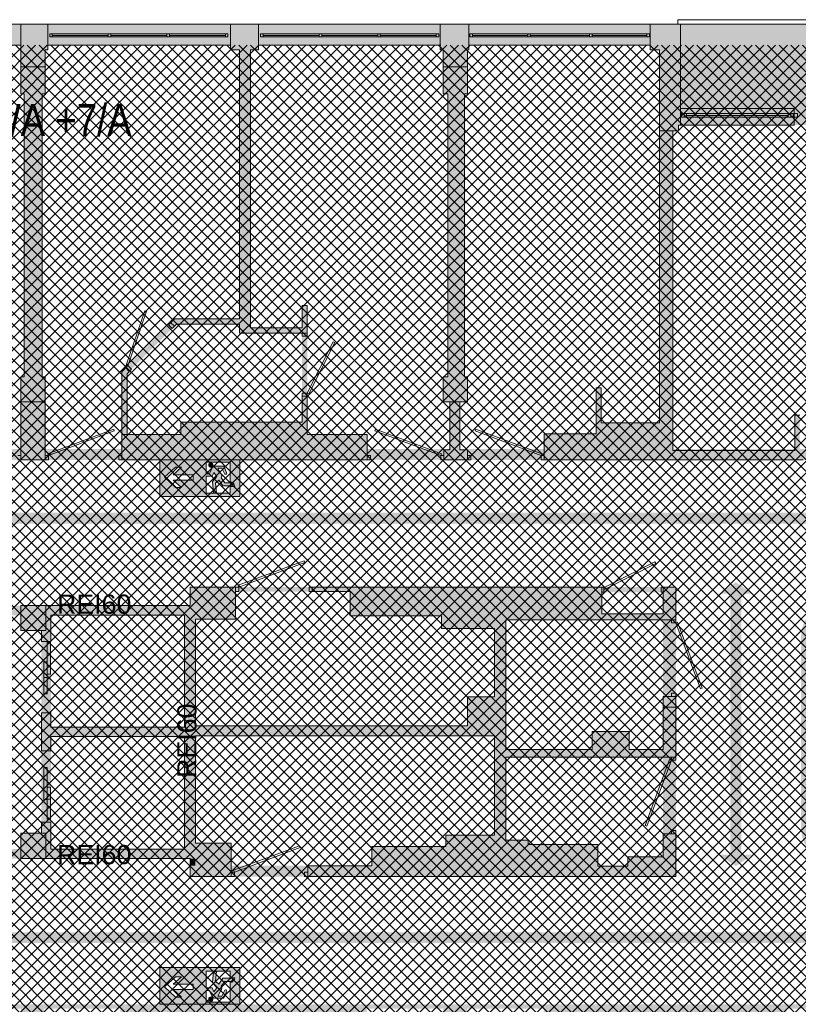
# Paper-space layout 'AP-09 STREFY POŻAROWE I EWAKUACJA - PIĘTRO 7' of a CAD drawing. Header units: millimetres. Extents: x 0 to 594, y 0 to 450.
# Tile 8 of 14: x 270 to 392, y 202 to 356. Entities that reach past the tile are written whole.
import ezdxf
from ezdxf.xclip import XClip

# ---------------------------------------------------------------- set-up
doc = ezdxf.new("R2010")
doc.units = ezdxf.units.MM
doc.header["$MEASUREMENT"] = 0
doc.header["$XCLIPFRAME"] = 0
for name, color, linetype, lineweight, true_color in [('A_ewakuacja_Nr_pióra__104', 7, 'Continuous', 5, 0x006532), ('A_podkład_Nr_pióra__254', 7, 'Continuous', 5, 0xfdfdfd), ('A_ppoż proj_Nr_pióra__104', 7, 'Continuous', 5, 0x006532), ('A_ppoż proj_Nr_pióra__211', 7, 'Continuous', 5, 0xfe65fe)]:
    doc.layers.add(name, color=color, linetype=linetype, lineweight=lineweight, true_color=true_color)
for name, color, linetype, lineweight in [('A_ewakuacja_Nr_pióra__4', 94, 'Continuous', 18), ('A_podkład_Nr_pióra__2', 8, 'Continuous', 13), ('A_ppoż proj_Nr_pióra__1', 7, 'Continuous', 20), ('A_ppoż proj_Nr_pióra__210', 6, 'Continuous', 5), ('A_ppoż proj_Nr_pióra__3', 30, 'Continuous', 13), ('A_ppoż proj_Nr_pióra__4', 94, 'Continuous', 18), ('A_ppoż proj_Nr_pióra__81', 2, 'Continuous', 5)]:
    doc.layers.add(name, color=color, linetype=linetype, lineweight=lineweight)
doc.layers.add('A_podrys', color=7, linetype='Continuous')
doc.styles.add('STYL_AUTOMATYCZNY_1', font='arial.ttf')
doc.styles.add('STYL_AUTOMATYCZNY_2', font='ARIALN.TTF')

# ---------------------------------------------------------------- blocks, each defined once
blk = doc.blocks.new('Rysunek_1_1', base_point=(-1569.58, -182.96))
at = {"layer": 'A_ewakuacja_Nr_pióra__104', "linetype": 'Continuous', "lineweight": 0, "true_color": 0x004c26}
h = blk.add_hatch(color=118, dxfattribs=at)
h.paths.add_polyline_path([(304.27, 281.13), (304.27, 286.87), (291.77, 286.87), (291.77, 281.13)])
h.paths.add_polyline_path([(299.02, 286.52), (302.74, 286.52), (302.74, 283.39), (303, 283.39, -0.24241), (303.47, 282.73), (302.74, 282.73), (302.74, 281.68), (299.02, 281.68), (299.02, 284.31), (299.92, 284.31), (300.22, 284.91), (300.68, 284.28), (300, 283.48), (300.13, 281.72), (300.62, 281.72), (300.48, 283.26), (301, 283.71), (301.6, 282.81), (303.25, 282.81, 0.304489), (302.9, 283.28), (301.91, 283.28), (301.36, 284.06, 0.230447), (301.4, 284.56), (301.3, 284.73), (300.81, 285.58), (301.47, 285.58), (301.86, 284.75, 1.14772), (302.19, 284.9), (301.75, 285.9), (300.32, 285.9, 0.414214), (299.91, 285.49), (299.47, 284.69), (299.02, 284.69)], flags=0)
h.paths.add_polyline_path([(296.97, 284.54), (296.97, 283.73), (293.85, 283.73), (295.13, 282.55), (294.22, 282.55), (292.47, 284.15), (294.22, 285.74), (295.15, 285.74), (293.85, 284.54)], flags=0)
for points in [[(300.03, 286.21, 1), (299.44, 285.92, 1)], [(300.03, 202.34, 1), (299.44, 202.63, 1)]]:
    blk.add_hatch(color=118, dxfattribs=at).paths.add_polyline_path(points)
h = blk.add_hatch(color=118, dxfattribs=at)
h.paths.add_polyline_path([(304.27, 207.42), (291.77, 207.42), (291.77, 201.68), (304.27, 201.68)])
h.paths.add_polyline_path([(299.02, 202.03), (299.02, 203.86), (299.47, 203.86), (299.91, 203.06, 0.414214), (300.32, 202.65), (301.75, 202.65), (302.19, 203.65, 1.14772), (301.86, 203.8), (301.47, 202.97), (300.81, 202.97), (301.3, 203.82), (301.4, 203.99, 0.230447), (301.36, 204.49), (301.91, 205.27), (302.9, 205.27, 0.304489), (303.25, 205.74), (301.6, 205.74), (301, 204.83), (300.48, 205.29), (300.62, 206.83), (300.13, 206.83), (300, 205.07), (300.68, 204.27), (300.22, 203.64), (299.92, 204.24), (299.02, 204.24), (299.02, 206.87), (302.74, 206.87), (302.74, 205.82), (303.47, 205.82, -0.24241), (303, 205.16), (302.74, 205.16), (302.74, 202.03)], flags=0)
h.paths.add_polyline_path([(296.97, 204.01), (293.85, 204.01), (295.15, 202.81), (294.22, 202.81), (292.47, 204.4), (294.22, 206), (295.13, 206), (293.85, 204.82), (296.97, 204.82)], flags=0)
at = {"layer": 'A_podkład_Nr_pióra__254', "linetype": 'Continuous', "lineweight": 5, "true_color": 0xfdfdfd}
h = blk.add_hatch(color=7, dxfattribs=at)
h.paths.add_polyline_path([(70.72, 133.27), (538.72, 133.27), (538.72, 227.67), (538.02, 227.67), (538.02, 260.47), (538.72, 260.47), (538.72, 355.07), (203.72, 355.07), (203.72, 351.07), (204.02, 351.07), (204.02, 293.67), (204.02, 286.87), (249.02, 286.87), (296.52, 286.87), (369.49, 286.87), (372.52, 286.87), (533.82, 286.87), (533.82, 266.77), (533.82, 263.97), (508.72, 263.97), (508.72, 266.77), (457.72, 266.77), (457.72, 266.87), (418.72, 266.87), (418.72, 264.22), (402.12, 264.22), (402.12, 264.32), (397.12, 264.32, 0.414214), (392.12, 259.32), (392.12, 229.12, 0.414214), (397.12, 224.12), (418.72, 224.12), (418.72, 221.57), (456.32, 221.57), (458.42, 221.57), (509.02, 221.57), (509.02, 224.47), (533.82, 224.47), (533.82, 201.67), (509.78, 201.67), (509.02, 201.67), (458.42, 201.67), (456.32, 201.67), (418.72, 201.67), (406.32, 201.67), (149.02, 201.67), (149.02, 201.47), (101.32, 201.47), (76.12, 201.47), (76.12, 224.27), (101.32, 224.27), (101.32, 221.57), (121.32, 221.57), (121.32, 224.27), (137.77, 224.27), (137.77, 223.97), (141.67, 223.97), (141.67, 229.07), (164.82, 229.07), (164.82, 221.67), (173.12, 221.67), (173.12, 231.82), (172.32, 231.82), (172.32, 230.07), (165.57, 230.07), (165.57, 240.47), (172.32, 240.47), (172.32, 238.72), (173.12, 238.72), (172.32, 242.42), (172.32, 241.47), (165.57, 241.47), (165.57, 258.47), (172.32, 258.47), (172.32, 256.42), (173.12, 256.42), (173.12, 266.57), (168.62, 266.57), (166.22, 266.57), (166.22, 259.67), (141.72, 259.67), (141.72, 263.97), (137.71, 263.97), (137.71, 263.77), (123.62, 263.77), (76.12, 263.77), (76.12, 293.67), (123.62, 293.67), (141.72, 293.67), (166.22, 293.67), (168.62, 293.67), (168.62, 286.97), (173.12, 286.97), (173.12, 293.67), (183.12, 293.67), (183.12, 299.47), (173.82, 299.47), (173.82, 351.07), (175.22, 351.07), (175.22, 355.07), (70.72, 355.07), (70.72, 260.47), (71.92, 260.47), (71.92, 257.47), (71.92, 230.27), (71.92, 228.02), (70.72, 228.02)])
h.paths.add_polyline_path([(94.22, 295.27), (76.12, 295.27), (76.12, 321.24), (76.12, 351.77), (104.72, 351.77), (104.72, 351.07), (106.12, 351.07), (106.12, 321.24), (102.43, 321.24), (94.22, 312.94)], flags=0)
h.paths.add_polyline_path([(76.12, 199.87), (89.57, 199.87), (89.57, 195.57), (99.16, 195.57), (104.42, 195.57), (111.88, 195.57), (111.88, 200.77), (121.78, 200.77), (121.78, 196.37), (126.47, 196.37), (126.47, 191.37), (121.47, 191.37), (121.47, 184.67), (138.97, 184.67), (138.97, 144.17), (137.77, 144.17), (137.77, 136.57), (109.17, 136.57), (109.17, 137.27), (104.42, 137.27), (104.42, 136.57), (89.57, 136.57), (76.12, 136.57)], flags=0)
h.paths.add_polyline_path([(95.02, 302.27), (95.02, 312.63), (102.78, 320.44), (106.12, 320.44), (106.12, 318.83), (121.12, 318.83), (121.12, 302.27), (106.12, 302.27), (102.78, 302.27)], flags=0)
h.paths.add_polyline_path([(121.92, 319.63), (107.82, 319.63), (107.82, 351.07), (109.42, 351.07), (109.42, 351.77), (138.02, 351.77), (138.02, 302.17), (135.42, 302.17), (135.42, 295.27), (121.92, 295.27), (121.92, 302.17)], flags=0)
h.paths.add_polyline_path([(137.67, 191.37), (127.37, 191.37), (127.37, 199.07), (128.97, 199.07), (128.97, 199.77), (139.12, 199.77), (139.12, 200.77), (149.02, 200.77), (149.02, 195.37), (160.32, 195.37), (160.32, 183.47), (141.57, 183.47), (141.57, 192.27), (137.67, 192.27)], flags=0)
h.paths.add_polyline_path([(140.02, 302.17), (140.02, 321.77), (154.92, 321.77), (154.92, 302.17)], flags=0)
h.paths.add_polyline_path([(140.02, 344.17), (142.52, 344.17), (142.52, 351.77), (170.92, 351.77), (170.92, 351.07), (172.22, 351.07), (172.22, 322.57), (142.52, 322.57), (140.02, 322.57)], flags=0)
h.paths.add_polyline_path([(140.47, 178.47), (141.57, 178.47), (161.12, 178.47), (161.12, 181.87), (171.82, 181.87), (171.82, 137.27), (170.52, 137.27), (170.52, 136.57), (141.97, 136.57), (141.97, 137.27), (141.57, 137.27), (141.57, 144.17), (140.47, 144.17)], flags=0)
h.paths.add_polyline_path([(155.72, 299.47), (155.72, 321.87), (172.22, 321.87), (172.22, 299.47), (167.72, 299.47), (167.72, 294.37), (155.72, 294.37)], flags=0)
h.paths.add_polyline_path([(161.12, 200.07), (171.82, 200.07), (171.82, 183.47), (161.12, 183.47)], flags=0)
h.paths.add_polyline_path([(173.52, 137.27), (173.52, 195.77), (173.52, 200.97), (197.22, 200.97), (197.22, 195.77), (203.72, 195.77), (203.72, 137.27), (203.52, 137.27), (203.52, 136.57), (174.92, 136.57), (174.92, 137.27)], flags=0)
h.paths.add_polyline_path([(207.52, 144.17), (205.42, 144.17), (205.42, 188.47), (207.52, 188.47), (207.52, 195.57), (214.32, 195.57), (214.32, 197.47), (225.42, 197.47), (225.42, 200.87), (237.42, 200.87), (237.42, 197.47), (237.42, 195.87), (238.32, 195.87), (238.32, 137.27), (236.72, 137.27), (236.72, 136.57), (207.72, 136.57), (207.72, 137.27), (207.52, 137.27)], flags=0)
h.paths.add_polyline_path([(205.72, 344.17), (207.82, 344.17), (207.82, 351.07), (208.32, 351.07), (208.32, 351.77), (236.92, 351.77), (236.92, 351.07), (238.22, 351.07), (238.22, 308.93), (228.04, 308.93), (219.82, 300.67), (219.82, 287.57), (207.82, 287.57), (207.82, 299.87), (205.72, 299.87)], flags=0)
h.paths.add_polyline_path([(229.02, 290.87), (220.62, 290.87), (220.62, 300.33), (228.38, 308.13), (229.02, 308.13), (238.22, 308.13), (238.22, 306.63), (248.02, 306.63), (248.02, 292.77), (238.22, 292.77), (229.02, 292.77)], flags=0)
h.paths.add_polyline_path([(239.72, 310.93), (239.72, 344.17), (239.72, 351.07), (241.42, 351.07), (241.42, 351.77), (270.02, 351.77), (270.02, 351.07), (270.02, 344.17), (270.52, 344.17), (270.52, 310.93), (270.52, 299.87), (270.02, 299.87), (270.02, 287.57), (258.02, 287.57), (258.02, 295.87), (257.32, 295.87), (257.32, 290.87), (248.82, 290.87), (248.82, 295.87), (248.82, 310.93), (248.02, 310.93), (248.02, 307.43), (239.72, 307.43)], flags=0)
h.paths.add_polyline_path([(240.12, 178.77), (240.12, 195.37), (248.22, 195.37), (248.22, 197.47), (257.22, 197.47), (257.22, 195.37), (257.22, 178.77)], flags=0)
h.paths.add_polyline_path([(241.42, 137.27), (240.12, 137.27), (240.12, 177.97), (270.02, 177.97), (270.72, 177.97), (270.72, 144.17), (270.02, 144.17), (270.02, 137.27), (270.02, 136.57), (241.42, 136.57)], flags=0)
h.paths.add_polyline_path([(270.02, 178.67), (258.02, 178.67), (258.02, 200.97), (270.02, 200.97), (270.02, 188.47), (270.72, 188.47), (270.72, 178.67)], flags=0)
h.paths.add_polyline_path([(273, 144.17), (273.02, 145.23), (273.02, 188.47), (273.62, 188.47), (273.62, 197.57), (273.62, 200.97), (285.57, 200.97), (285.57, 197.57), (295.12, 197.57), (295.12, 188.47), (295.12, 177.61), (295.92, 177.61), (295.92, 181.11), (304.12, 181.11), (304.12, 177.61), (304.12, 144.17), (304.12, 137.27), (302.72, 137.27), (302.72, 136.57), (273.92, 136.57), (273.92, 137.27), (273.62, 137.27), (273.62, 144.17)], flags=0)
h.paths.add_polyline_path([(273.82, 299.87), (273.32, 299.87), (273.32, 308.93), (273.32, 310.15), (273.32, 344.17), (273.82, 344.17), (273.82, 351.07), (274.22, 351.07), (274.22, 351.77), (302.82, 351.77), (302.82, 351.07), (304.22, 351.07), (304.22, 344.17), (304.22, 308.93), (294.04, 308.93), (285.82, 300.67), (285.82, 287.57), (273.82, 287.57)], flags=0)
h.paths.add_polyline_path([(286.62, 290.87), (286.62, 300.33), (294.38, 308.13), (304.22, 308.13), (304.22, 306.73), (314.02, 306.73), (314.02, 292.77), (295.02, 292.77), (295.02, 290.87)], flags=0)
h.paths.add_polyline_path([(295.92, 181.81), (295.92, 195.57), (305.82, 195.57), (314.92, 195.57), (314.92, 197.57), (323.32, 197.57), (323.32, 187.1), (315.56, 179.31), (305.82, 179.31), (305.82, 181.81)], flags=0)
h.paths.add_polyline_path([(305.82, 178.51), (307.12, 178.51), (315.9, 178.51), (324.12, 186.77), (324.12, 188.47), (324.12, 200.97), (336.12, 200.97), (336.12, 188.47), (336.82, 188.47), (336.82, 186.77), (336.82, 144.17), (336.12, 144.17), (336.12, 137.27), (335.72, 137.27), (335.72, 136.57), (307.12, 136.57), (307.12, 137.27), (305.82, 137.27)], flags=0)
h.paths.add_polyline_path([(314.02, 307.53), (305.92, 307.53), (305.92, 351.07), (307.22, 351.07), (307.22, 351.77), (335.62, 351.77), (335.62, 351.07), (336.12, 351.07), (336.12, 344.17), (336.82, 344.17), (336.82, 311.03), (336.82, 299.87), (336.12, 299.87), (336.12, 295.97), (337.12, 295.97), (337.12, 288.47), (336.22, 288.47), (336.22, 287.57), (324.22, 287.57), (324.22, 288.47), (324.22, 290.87), (314.82, 290.87), (314.82, 299.87), (314.82, 311.03), (314.02, 311.03)], flags=0)
h.paths.add_polyline_path([(338.72, 288.47), (338.72, 290.97), (338.72, 295.97), (339.92, 295.97), (339.92, 299.87), (339.42, 299.87), (339.42, 344.17), (339.92, 344.17), (339.92, 351.07), (340.12, 351.07), (340.12, 351.77), (358.49, 351.77), (360.82, 351.77), (368.52, 351.77), (368.52, 351.07), (369.95, 351.07), (369.95, 292.67), (360.82, 292.67), (360.82, 298.17), (360.02, 298.17), (360.02, 295.97), (360.02, 290.97), (351.92, 290.97), (351.92, 288.47), (351.92, 287.57), (339.92, 287.57), (339.92, 288.47)], flags=0)
h.paths.add_polyline_path([(339.42, 144.17), (339.42, 188.47), (339.82, 188.47), (339.82, 200.97), (351.82, 200.97), (351.82, 187.07), (352.66, 186.23), (352.68, 186.24), (353.23, 186.79), (352.62, 187.4), (352.62, 197.57), (361.02, 197.57), (361.02, 195.47), (381.52, 195.47), (381.52, 191.31), (382.32, 191.31), (382.32, 195.47), (389.82, 195.47), (389.82, 200.97), (401.82, 200.97), (401.82, 199.97), (401.92, 199.97), (401.92, 192.37), (401.92, 188.47), (402.82, 188.47), (402.82, 144.17), (401.82, 144.17), (401.82, 137.27), (401.32, 137.27), (401.32, 136.57), (372.92, 136.57), (372.92, 137.27), (371.62, 137.27), (371.62, 181.11), (381.62, 181.11), (381.62, 177.61), (382.32, 177.61), (382.32, 182.31), (381.52, 182.31), (381.52, 181.81), (369.92, 181.81), (369.92, 179.71), (360.28, 179.71), (359.57, 180.41), (359.01, 179.84), (359.94, 178.91), (369.92, 178.91), (369.92, 144.17), (369.92, 137.27), (368.42, 137.27), (368.42, 136.57), (339.82, 136.57), (339.82, 137.27), (339.82, 144.17)], flags=0)
h.paths.add_polyline_path([(391.12, 288.37), (372.02, 288.37), (372.02, 338.37), (372.95, 338.37), (372.95, 339.27), (401.92, 339.27), (401.92, 333.17), (401.92, 287.47), (391.92, 287.47), (391.92, 293.87), (391.12, 293.87)], flags=0)
h.paths.add_polyline_path([(398.12, 260.12), (402.12, 260.12), (402.12, 260.22), (406.12, 260.22), (406.12, 261.22), (419.52, 261.22), (419.52, 265.17), (430.32, 265.17), (430.32, 223.17), (419.52, 223.17), (419.52, 227.12), (406.12, 227.12), (406.12, 228.12), (398.12, 228.12), (398.12, 250.27), (398.12, 252.26)], flags=0)
h.paths.add_polyline_path([(403.62, 299.87), (403.62, 339.27), (405.82, 339.27), (405.82, 351.07), (406.32, 351.07), (406.32, 351.77), (434.92, 351.77), (434.92, 351.07), (438.92, 351.07), (438.92, 351.77), (467.52, 351.77), (467.52, 351.07), (467.92, 351.07), (467.92, 344.17), (469.92, 344.17), (469.92, 299.87), (467.92, 299.87), (467.92, 295.97), (468.72, 295.97), (468.72, 288.57), (457.02, 288.57), (457.02, 290.97), (446.82, 290.97), (446.82, 292.77), (426.72, 292.77), (426.72, 287.57), (405.72, 287.57), (405.72, 299.87)], flags=0)
h.paths.add_polyline_path([(404.42, 144.17), (404.42, 177.61), (404.42, 188.47), (405.82, 188.47), (405.82, 200.97), (417.82, 200.97), (417.82, 197.57), (426.42, 197.57), (426.42, 188.47), (426.42, 183.09), (426.42, 177.61), (427.22, 177.61), (427.22, 181.11), (435.92, 181.11), (435.92, 144.17), (435.92, 137.27), (434.42, 137.27), (434.42, 136.57), (405.82, 136.57), (405.82, 137.27), (405.82, 144.17)], flags=0)
h.paths.add_polyline_path([(427.22, 195.57), (446.72, 195.57), (446.72, 197.57), (455.12, 197.57), (455.12, 187.1), (447.36, 179.31), (437.62, 179.31), (437.62, 181.81), (427.22, 181.81)], flags=0)
h.paths.add_polyline_path([(431.02, 261.57), (432.85, 261.57), (436.32, 261.57), (437.42, 261.57), (437.42, 259.37), (448.22, 259.37), (448.22, 229.07), (436.32, 229.07), (436.32, 223.17), (431.02, 223.17)], flags=0)
h.paths.add_polyline_path([(437.62, 178.51), (447.7, 178.51), (455.82, 186.67), (455.82, 188.47), (455.82, 199.97), (455.82, 200.97), (467.82, 200.97), (467.82, 199.97), (467.92, 199.97), (467.92, 188.47), (468.92, 188.47), (468.92, 186.67), (468.92, 178.51), (468.92, 176.58), (468.92, 144.17), (467.92, 144.17), (467.92, 137.27), (467.62, 137.27), (467.62, 136.57), (439.02, 136.57), (439.02, 137.27), (437.62, 137.27), (437.62, 144.17)], flags=0)
h.paths.add_polyline_path([(450.02, 247.47), (450.02, 264.97), (453.72, 264.97), (457.72, 264.97), (457.72, 266.07), (467.72, 266.07), (467.72, 244.97), (457.72, 244.97), (453.72, 244.97), (453.72, 247.47)], flags=0)
h.paths.add_polyline_path([(457.92, 223.67), (450.02, 223.67), (450.02, 243.27), (457.92, 243.27), (467.72, 243.27), (467.72, 223.47), (467.92, 223.47), (467.92, 222.27), (467.72, 222.27), (457.92, 222.27)], flags=0)
h.paths.add_polyline_path([(470.42, 290.97), (470.42, 295.97), (471.52, 295.97), (471.52, 351.07), (471.62, 351.07), (471.62, 351.77), (500.22, 351.77), (500.22, 351.07), (501.72, 351.07), (501.72, 292.77), (492.29, 292.77), (492.29, 290.97), (482.42, 290.97), (482.42, 287.57), (470.42, 287.57)], flags=0)
h.paths.add_polyline_path([(471.52, 144.17), (470.52, 144.17), (470.52, 188.47), (471.52, 188.47), (471.52, 195.67), (471.52, 197.57), (471.52, 199.97), (471.72, 199.97), (471.72, 200.97), (483.72, 200.97), (483.72, 199.97), (483.72, 197.57), (492.92, 197.57), (492.92, 195.67), (501.72, 195.67), (501.72, 188.47), (501.72, 144.17), (501.72, 137.27), (500.42, 137.27), (500.42, 136.57), (472.12, 136.57), (472.12, 137.27), (471.52, 137.27)], flags=0)
h.paths.add_polyline_path([(503.32, 195.67), (513.12, 195.67), (513.12, 197.67), (511.02, 197.67), (511.02, 200.97), (521.02, 200.97), (521.02, 197.67), (521.02, 179.71), (513.12, 179.71), (503.32, 179.71)], flags=0)
h.paths.add_polyline_path([(503.32, 165.77), (503.32, 178.27), (507.82, 178.27), (521.72, 178.27), (521.72, 200.97), (533.72, 200.97), (533.72, 178.27), (533.72, 136.57), (507.82, 136.57), (505.02, 136.57), (505.02, 137.27), (503.32, 137.27), (503.32, 160.47), (505.02, 160.47), (507.82, 160.47), (507.82, 165.77)], flags=0)
h.paths.add_polyline_path([(503.42, 328.37), (520.21, 328.37), (520.21, 329.57), (507.42, 329.57), (507.42, 333.77), (505.12, 333.77), (503.42, 333.77), (503.42, 351.07), (505.12, 351.07), (505.12, 351.77), (507.42, 351.77), (533.32, 351.77), (533.32, 329.57), (533.32, 328.37), (533.34, 328.37), (533.34, 310.07), (533.32, 310.07), (533.32, 288.57), (533.02, 288.57), (533.02, 287.57), (521.02, 287.57), (521.02, 288.57), (512.92, 288.57), (512.92, 293.37), (503.42, 293.37), (503.42, 305.67), (512.92, 305.67), (522.02, 305.67), (522.02, 310.07), (503.42, 310.07)], flags=0)
h = blk.add_hatch(color=7, dxfattribs=at)
h.paths.add_polyline_path([(270.02, 260.17), (273.22, 260.17), (273.22, 228.47), (270.02, 228.47), (270.02, 224.47), (296.52, 224.47), (296.52, 221.67), (372.52, 221.67), (372.52, 264.22), (372.52, 266.97), (296.52, 266.97), (296.52, 264.07), (270.02, 264.07)])
h.paths.add_polyline_path([(274.72, 243.57), (295.62, 243.57), (295.62, 225.97), (274.72, 225.97)], flags=0)
h.paths.add_polyline_path([(274.72, 262.57), (295.62, 262.57), (295.62, 245.07), (274.72, 245.07)], flags=0)
h.paths.add_polyline_path([(297.32, 245.27), (297.32, 261.97), (303.62, 261.97), (303.62, 266.27), (321.52, 266.27), (321.52, 262.47), (335.82, 262.47), (335.82, 260.47), (339.92, 260.47), (344.12, 260.47), (344.12, 249.77), (339.92, 249.77), (339.92, 245.27), (335.82, 245.27), (305.35, 245.27)], flags=0)
h.paths.add_polyline_path([(297.32, 228.17), (297.32, 229.87), (297.32, 243.67), (344.12, 243.67), (344.12, 228.17), (336.52, 228.17), (336.52, 226.37), (324.92, 226.37), (324.92, 223.37), (302.92, 223.37), (302.92, 226.87), (297.32, 226.87)], flags=0)
h.paths.add_polyline_path([(345.92, 261.87), (359.42, 261.87), (370.52, 261.87), (370.52, 249.87), (370.52, 241.57), (365.17, 241.57), (365.17, 244.37), (359.42, 244.37), (359.42, 241.57), (345.92, 241.57)], flags=0)
h.paths.add_polyline_path([(345.92, 240.37), (371.82, 240.37), (371.82, 228.37), (370.52, 228.37), (370.52, 227.37), (370.52, 226.67), (370.52, 224.77), (365.02, 224.77), (365.02, 223.27), (360.32, 223.27), (360.32, 224.77), (360.32, 226.67), (349.42, 226.67), (349.42, 227.37), (345.92, 227.37), (345.92, 228.37)], flags=0)
h.paths.add_polyline_path([(370.52, 262.77), (360.92, 262.77), (360.92, 266.17), (370.52, 266.17)], flags=0)
at = {"layer": 'A_ppoż proj_Nr_pióra__104', "linetype": 'Continuous', "lineweight": 5, "true_color": 0x006532}
for points in [[(222.09, 275.15), (222.09, 276.92), (452, 276.92), (452, 275.15), (453.81, 277.77), (452, 280.39), (452, 278.62), (222.09, 278.62), (222.09, 280.39), (220.29, 277.77)], [(379.28, 265.94), (381.05, 265.94), (381.05, 225.09), (379.28, 225.09), (381.9, 223.28), (384.52, 225.09), (382.75, 225.09), (382.75, 265.94), (384.52, 265.94), (381.9, 267.74)], [(222.09, 209.49), (222.09, 211.26), (452, 211.26), (452, 209.49), (453.81, 212.11), (452, 214.73), (452, 212.96), (222.09, 212.96), (222.09, 214.73), (220.29, 212.11)]]:
    blk.add_hatch(color=128, dxfattribs=at).paths.add_polyline_path(points)
at = {"layer": 'A_ppoż proj_Nr_pióra__211', "linetype": 'Continuous', "lineweight": 5, "true_color": 0xfe65fe}
h = blk.add_hatch(dxfattribs=at)
h.set_pattern_fill('bloczki_betonowe_0001', color=211, style=0, pattern_type=2)
h.set_pattern_definition([(45, (-1569.5778, -182.9554), (-0.9192388, 0.9192388), []), (135, (-1569.5778, -182.9554), (0.9192388, 0.9192388), [])])
h.paths.add_polyline_path([(216.52, 201.67), (205.42, 201.67), (205.42, 136.57), (533.52, 136.57), (533.52, 351.77), (205.72, 351.77), (205.72, 266.87), (214.72, 266.87), (246.22, 266.87), (246.22, 221.87), (216.52, 221.87)])
at = {"layer": 'A_ppoż proj_Nr_pióra__3', "linetype": 'Continuous', "lineweight": 0, "true_color": 0x3f2000}
blk.add_hatch(color=38, dxfattribs=at).paths.add_polyline_path([(205.72, 355.07), (205.72, 351.77), (272.27, 351.77), (272.27, 355.07)])
at = {"layer": 'A_ppoż proj_Nr_pióra__4', "linetype": 'Continuous', "lineweight": 0, "true_color": 0x002000}
for points in [[(297.32, 264.07), (246.22, 264.07), (246.22, 262.57), (297.32, 262.57)], [(295.62, 262.57), (295.62, 225.97), (297.32, 225.97), (297.32, 262.57)], [(297.32, 225.97), (246.22, 225.97), (246.22, 224.47), (297.32, 224.47)]]:
    blk.add_hatch(color=98, dxfattribs=at).paths.add_polyline_path(points)
at = {"layer": 'A_ppoż proj_Nr_pióra__81', "linetype": 'Continuous', "lineweight": 0, "true_color": 0x3f3f00}
for points in [[(205.72, 288.57), (205.72, 286.87), (468.52, 286.87), (468.52, 288.57)], [(372.52, 266.97), (296.52, 266.97), (296.52, 266.27), (372.52, 266.27)], [(296.52, 266.27), (296.52, 264.07), (297.32, 264.07), (297.32, 266.27)], [(372.52, 266.27), (370.52, 266.27), (370.52, 221.67), (372.52, 221.67)], [(296.52, 224.47), (296.52, 223.37), (297.32, 223.37), (297.32, 224.47)], [(296.52, 223.37), (296.52, 221.67), (370.52, 221.67), (370.52, 223.37)]]:
    blk.add_hatch(color=48, dxfattribs=at).paths.add_polyline_path(points)
at = {"layer": 'A_ewakuacja_Nr_pióra__4', "color": 94, "linetype": 'Continuous', "lineweight": 18, "flags": 128}
for points in [[(291.77, 286.87), (304.27, 286.87), (304.27, 281.13), (291.77, 281.13)], [(296.97, 283.73), (296.97, 284.54), (293.85, 284.54), (295.15, 285.74), (294.22, 285.74), (292.47, 284.15), (294.22, 282.55), (295.13, 282.55), (293.85, 283.73)], [(291.77, 201.68), (304.27, 201.68), (304.27, 207.42), (291.77, 207.42)], [(296.97, 204.82), (296.97, 204.01), (293.85, 204.01), (295.15, 202.81), (294.22, 202.81), (292.47, 204.4), (294.22, 206), (295.13, 206), (293.85, 204.82)]]:
    blk.add_lwpolyline(points, close=True, dxfattribs=at)
for points in [[(299.02, 281.68), (299.02, 284.31), (299.92, 284.31), (300.22, 284.91), (300.68, 284.28), (300, 283.48), (300.13, 281.72), (300.62, 281.72), (300.48, 283.26), (301, 283.71), (301.6, 282.81), (303.25, 282.81, 0.304489), (302.9, 283.28), (301.91, 283.28), (301.36, 284.06, 0.230447), (301.4, 284.56), (301.3, 284.73), (300.81, 285.58), (301.47, 285.58), (301.86, 284.75, 1.14772), (302.19, 284.9), (301.75, 285.9), (300.32, 285.9, 0.414214), (299.91, 285.49), (299.47, 284.69), (299.02, 284.69), (299.02, 286.52), (302.74, 286.52), (302.74, 283.39), (303, 283.39, -0.24241), (303.47, 282.73), (302.74, 282.73), (302.74, 281.68)], [(299.02, 206.87), (299.02, 204.24), (299.92, 204.24), (300.22, 203.64), (300.68, 204.27), (300, 205.07), (300.13, 206.83), (300.62, 206.83), (300.48, 205.29), (301, 204.83), (301.6, 205.74), (303.25, 205.74, -0.304489), (302.9, 205.27), (301.91, 205.27), (301.36, 204.49, -0.230447), (301.4, 203.99), (301.3, 203.82), (300.81, 202.97), (301.47, 202.97), (301.86, 203.8, -1.14772), (302.19, 203.65), (301.75, 202.65), (300.32, 202.65, -0.414214), (299.91, 203.06), (299.47, 203.86), (299.02, 203.86), (299.02, 202.03), (302.74, 202.03), (302.74, 205.16), (303, 205.16, 0.24241), (303.47, 205.82), (302.74, 205.82), (302.74, 206.87)]]:
    blk.add_lwpolyline(points, format="xyb", close=True, dxfattribs=at)
at = {"layer": 'A_ewakuacja_Nr_pióra__4', "color": 94, "linetype": 'Continuous', "lineweight": 18}
for centre in [(299.74, 286.06), (299.74, 202.49)]:
    blk.add_circle(centre, 0.328, dxfattribs=at)
at = {"layer": 'A_podkład_Nr_pióra__2', "color": 8, "linetype": 'Continuous', "lineweight": 13}
for p, q in [((538.72, 355.07), (203.72, 355.07)), ((270.02, 355.07), (270.02, 344.17)), ((274.22, 351.07), (274.22, 355.07)), ((302.82, 355.07), (302.82, 351.07)), ((307.22, 351.07), (307.22, 355.07)), ((335.62, 355.07), (335.62, 351.07)), ((340.12, 351.07), (340.12, 355.07)), ((368.52, 355.07), (368.52, 351.07)), ((372.82, 355.77), (372.82, 355.07)), ((402.72, 355.77), (372.82, 355.77)), ((373.25, 339.27), (373.25, 355.07)), ((302.42, 353.57), (274.52, 353.57)), ((274.52, 353.57), (274.52, 353.07)), ((274.52, 353.07), (302.42, 353.07)), ((274.92, 353.57), (274.92, 353.07)), ((274.92, 353.32), (283.69, 353.32)), ((283.69, 353.57), (283.69, 353.07)), ((284.09, 353.57), (284.09, 353.07)), ((284.09, 353.32), (292.85, 353.32)), ((292.85, 353.57), (292.85, 353.07)), ((293.25, 353.57), (293.25, 353.07)), ((293.25, 353.32), (302.02, 353.32)), ((302.02, 353.57), (302.02, 353.07)), ((302.42, 353.07), (302.42, 353.57)), ((335.42, 353.57), (307.52, 353.57)), ((307.52, 353.57), (307.52, 353.07)), ((307.52, 353.07), (335.42, 353.07)), ((307.92, 353.57), (307.92, 353.07)), ((307.92, 353.32), (316.69, 353.32)), ((316.69, 353.57), (316.69, 353.07)), ((317.09, 353.57), (317.09, 353.07)), ((317.09, 353.32), (325.85, 353.32)), ((325.85, 353.57), (325.85, 353.07)), ((326.25, 353.57), (326.25, 353.07)), ((326.25, 353.32), (335.02, 353.32)), ((335.02, 353.57), (335.02, 353.07)), ((335.42, 353.07), (335.42, 353.57)), ((368.38, 353.57), (340.28, 353.57)), ((340.28, 353.57), (340.28, 353.07)), ((340.28, 353.07), (368.38, 353.07)), ((340.68, 353.57), (340.68, 353.07)), ((340.68, 353.32), (349.34, 353.32)), ((349.34, 353.57), (349.34, 353.07)), ((349.74, 353.57), (349.74, 353.07)), ((349.74, 353.32), (359, 353.32)), ((359, 353.57), (359, 353.07)), ((359.4, 353.57), (359.4, 353.07)), ((359.4, 353.32), (367.98, 353.32)), ((367.98, 353.57), (367.98, 353.07)), ((368.38, 353.07), (368.38, 353.57)), ((241.42, 351.77), (270.02, 351.77)), ((274.22, 351.77), (302.82, 351.77)), ((307.22, 351.77), (335.72, 351.77)), ((340.12, 351.77), (368.52, 351.77)), ((273.82, 344.17), (273.82, 351.07)), ((273.82, 351.07), (274.22, 351.07)), ((302.82, 351.07), (304.22, 351.07)), ((304.22, 351.07), (304.22, 308.93)), ((305.92, 351.07), (307.22, 351.07)), ((305.92, 307.53), (305.92, 351.07)), ((335.62, 351.07), (336.12, 351.07)), ((336.12, 351.07), (336.12, 344.17)), ((339.92, 351.07), (340.12, 351.07)), ((339.92, 344.17), (339.92, 351.07)), ((368.52, 351.07), (369.95, 351.07)), ((369.95, 351.07), (369.95, 292.67)), ((270.02, 348.39), (273.92, 348.39)), ((336.12, 348.39), (339.92, 348.39)), ((270.02, 344.17), (270.52, 344.17)), ((270.52, 344.17), (270.52, 299.87)), ((273.32, 344.17), (273.82, 344.17)), ((273.32, 299.87), (273.32, 344.17)), ((336.12, 344.17), (336.82, 344.17)), ((336.82, 344.17), (336.82, 299.87)), ((339.42, 299.87), (339.42, 344.17)), ((339.42, 344.17), (339.92, 344.17)), ((373.25, 341.87), (391.05, 341.87)), ((390.9, 341.07), (373.4, 341.07)), ((373.4, 341.07), (373.4, 340.52)), ((373.8, 341.07), (373.8, 340.52)), ((374.2, 340.52), (374.2, 341.07)), ((374.2, 340.79), (390.1, 340.79)), ((390.1, 340.52), (390.1, 341.07)), ((390.5, 341.07), (390.5, 340.52)), ((390.9, 340.52), (390.9, 341.07)), ((391.05, 339.27), (391.05, 341.87)), ((391.05, 341.07), (391.55, 341.07)), ((391.55, 341.07), (391.55, 340.52)), ((372.95, 338.37), (372.95, 339.27)), ((372.95, 339.27), (391.05, 339.27)), ((373.4, 340.52), (391.55, 340.52)), ((369.95, 338.37), (372.95, 338.37)), ((372.02, 288.37), (372.02, 338.37)), ((286.48, 301.72), (289.39, 310.23)), ((289.67, 310.14), (286.77, 301.62)), ((289.39, 310.23), (289.67, 310.14)), ((314.02, 307.53), (314.02, 311.03)), ((314.02, 311.03), (314.82, 311.03)), ((314.82, 311.03), (314.82, 306.23)), ((293.12, 307.99), (294.04, 308.93)), ((293.47, 308.35), (294.03, 307.78)), ((294.04, 308.93), (304.22, 308.93)), ((293.12, 307.99), (293.67, 307.43)), ((293.67, 307.43), (294.38, 308.13)), ((304.22, 308.13), (294.38, 308.13)), ((304.22, 306.73), (304.22, 308.13)), ((304.22, 306.73), (314.82, 306.73)), ((305.92, 307.53), (314.02, 307.53)), ((314.02, 306.23), (314.02, 306.73)), ((314.82, 306.23), (314.02, 306.23)), ((318.88, 305.37), (314.82, 297.33)), ((315.09, 297.2), (319.15, 305.23)), ((319.15, 305.23), (318.88, 305.37)), ((285.82, 300.67), (286.76, 301.63)), ((285.82, 286.87), (285.82, 300.67)), ((286.41, 301.27), (286.97, 300.7)), ((286.77, 301.62), (286.48, 301.72)), ((286.62, 300.33), (287.32, 301.05)), ((286.76, 301.63), (287.32, 301.05)), ((270.52, 299.87), (270.02, 299.87)), ((270.02, 299.87), (270.02, 286.87)), ((273.82, 299.87), (273.32, 299.87)), ((273.82, 299.87), (273.82, 286.87)), ((286.62, 300.33), (286.62, 290.87)), ((336.12, 299.87), (336.12, 295.97)), ((336.82, 299.87), (336.12, 299.87)), ((339.92, 299.87), (339.42, 299.87)), ((339.92, 295.97), (339.92, 299.87)), ((360.02, 290.97), (360.02, 298.17)), ((360.02, 298.17), (360.82, 298.17)), ((360.82, 292.67), (360.82, 298.17)), ((270.02, 295.97), (273.82, 295.97)), ((314.82, 297.33), (314.02, 297.33)), ((314.02, 292.77), (314.02, 297.33)), ((314.82, 296.83), (314.02, 296.83)), ((314.82, 290.87), (314.82, 297.33)), ((314.82, 297.33), (315.09, 297.2)), ((336.12, 295.97), (339.92, 295.97)), ((337.12, 295.97), (337.12, 288.47)), ((338.72, 288.47), (338.72, 295.97)), ((391.12, 288.37), (391.12, 293.87)), ((391.12, 293.87), (391.92, 293.87)), ((274.21, 287.85), (284.53, 291.68)), ((284.63, 291.4), (274.32, 287.57)), ((284.53, 291.68), (284.63, 291.4)), ((295.02, 290.87), (295.02, 292.77)), ((295.02, 292.77), (314.02, 292.77)), ((325.51, 291.68), (325.41, 291.4)), ((325.41, 291.4), (335.72, 287.57)), ((335.82, 287.85), (325.51, 291.68)), ((341.21, 291.68), (341.11, 291.4)), ((341.11, 291.4), (351.42, 287.57)), ((351.52, 287.85), (341.21, 291.68)), ((360.82, 292.67), (369.95, 292.67)), ((285.82, 290.87), (295.02, 290.87)), ((324.22, 290.87), (314.82, 290.87)), ((324.22, 286.87), (324.22, 290.87)), ((351.92, 286.87), (351.92, 290.97)), ((360.02, 290.97), (351.92, 290.97)), ((336.22, 286.87), (336.22, 288.47)), ((337.12, 288.47), (336.22, 288.47)), ((339.92, 288.47), (338.72, 288.47)), ((339.92, 286.87), (339.92, 288.47)), ((391.12, 288.37), (372.02, 288.37)), ((269.52, 287.57), (270.02, 287.57)), ((274.32, 286.87), (269.52, 286.87)), ((274.32, 287.57), (273.82, 287.57)), ((274.32, 287.57), (274.21, 287.85)), ((274.32, 286.87), (274.32, 287.57)), ((285.82, 287.57), (285.32, 287.57)), ((285.32, 287.57), (285.32, 286.87)), ((324.72, 286.87), (285.32, 286.87)), ((324.22, 287.57), (324.72, 287.57)), ((324.72, 287.57), (324.72, 286.87)), ((335.72, 287.57), (335.82, 287.85)), ((335.72, 287.57), (336.22, 287.57)), ((335.72, 286.87), (335.72, 287.57)), ((340.42, 286.87), (335.72, 286.87)), ((339.92, 287.57), (340.42, 287.57)), ((340.42, 287.57), (340.42, 286.87)), ((351.42, 287.57), (351.52, 287.85)), ((351.42, 287.57), (351.92, 287.57)), ((351.42, 286.87), (351.42, 287.57)), ((392.42, 286.87), (351.42, 286.87)), ((304.01, 267.25), (314.33, 271.08)), ((314.43, 270.8), (304.12, 266.97)), ((314.33, 271.08), (314.43, 270.8)), ((361.21, 266.87), (369.25, 270.93)), ((369.38, 270.67), (361.35, 266.61)), ((369.25, 270.93), (369.38, 270.67)), ((296.52, 266.97), (296.52, 264.07)), ((304.12, 266.97), (296.52, 266.97)), ((303.62, 261.97), (303.62, 266.97)), ((304.12, 266.97), (304.01, 267.25)), ((304.12, 266.27), (304.12, 266.97)), ((361.22, 266.97), (315.12, 266.97)), ((315.12, 266.97), (315.12, 266.27)), ((315.62, 266.27), (315.62, 266.97)), ((360.92, 262.77), (360.92, 266.97)), ((361.35, 266.61), (361.21, 266.87)), ((361.22, 266.88), (361.22, 266.97)), ((361.22, 266.17), (361.22, 266.86)), ((372.52, 266.97), (370.22, 266.97)), ((370.22, 266.97), (370.22, 266.17)), ((370.52, 266.97), (370.52, 262.77)), ((372.52, 261.37), (372.52, 266.97)), ((303.62, 266.27), (304.12, 266.27)), ((321.52, 266.27), (315.12, 266.27)), ((321.52, 262.47), (321.52, 266.27)), ((360.92, 266.17), (361.22, 266.17)), ((370.22, 266.17), (370.52, 266.17)), ((296.52, 264.07), (270.02, 264.07)), ((270.02, 264.07), (270.02, 260.17)), ((273.92, 260.17), (273.92, 264.07)), ((274.72, 258.47), (274.72, 262.57)), ((274.72, 262.57), (295.62, 262.57)), ((295.62, 262.57), (295.62, 245.07)), ((297.32, 261.97), (303.62, 261.97)), ((297.32, 245.27), (297.32, 261.97)), ((321.52, 262.47), (335.82, 262.47)), ((335.82, 262.47), (335.82, 260.47)), ((370.52, 262.77), (360.92, 262.77)), ((335.82, 260.47), (344.12, 260.47)), ((344.12, 260.47), (344.12, 249.77)), ((345.92, 241.57), (345.92, 261.87)), ((345.92, 261.87), (372.52, 261.87)), ((371.82, 261.87), (371.82, 261.37)), ((371.82, 261.37), (372.52, 261.37)), ((372.52, 261.37), (372.8, 261.47)), ((376.35, 251.06), (372.52, 261.37)), ((372.8, 261.47), (376.63, 251.16)), ((270.02, 260.17), (273.92, 260.17)), ((273.22, 260.17), (273.22, 258.47)), ((273.22, 258.47), (274.72, 258.47)), ((274.12, 253.32), (274.12, 258.32)), ((274.12, 258.32), (274.62, 258.32)), ((274.62, 258.32), (274.62, 253.32)), ((274.12, 255.26), (273.62, 255.26)), ((273.62, 255.26), (273.62, 250.26)), ((274.12, 250.26), (274.12, 255.26)), ((273.68, 252.84), (274.19, 252.84)), ((274.62, 253.32), (274.12, 253.32)), ((274.12, 250.26), (273.62, 250.26)), ((344.12, 249.77), (339.92, 249.77)), ((339.92, 249.77), (339.92, 245.27)), ((370.52, 249.87), (370.52, 241.57)), ((372.52, 249.87), (370.52, 249.87)), ((372.52, 250.37), (371.82, 250.37)), ((371.82, 250.37), (371.82, 249.87)), ((372.52, 239.87), (372.52, 250.37)), ((376.63, 251.16), (376.35, 251.06)), ((370.52, 248.17), (372.52, 248.17)), ((273.22, 247.27), (274.76, 247.27)), ((273.22, 247.27), (273.22, 241.37)), ((274.72, 245.07), (274.72, 247.27)), ((295.62, 245.07), (274.72, 245.07)), ((339.92, 245.27), (297.32, 245.27)), ((274.72, 241.37), (274.72, 243.57)), ((274.72, 243.57), (295.62, 243.57)), ((295.62, 243.57), (295.62, 225.97)), ((297.32, 226.87), (297.32, 243.67)), ((297.32, 243.67), (344.12, 243.67)), ((344.12, 243.67), (344.12, 228.17)), ((359.42, 244.37), (359.42, 241.57)), ((365.22, 244.37), (359.42, 244.37)), ((365.22, 241.57), (365.22, 244.37)), ((273.22, 241.37), (274.76, 241.37)), ((345.92, 241.57), (359.42, 241.57)), ((370.57, 241.57), (365.17, 241.57)), ((345.92, 240.37), (372.52, 240.37)), ((345.92, 227.37), (345.92, 240.37)), ((371.54, 239.97), (367.71, 229.66)), ((367.99, 229.56), (371.82, 239.87)), ((371.82, 239.87), (371.54, 239.97)), ((371.82, 240.37), (371.82, 239.87)), ((371.82, 239.87), (372.52, 239.87)), ((273.62, 233.71), (273.62, 238.71)), ((274.12, 238.71), (273.62, 238.71)), ((274.12, 238.71), (274.12, 233.71)), ((274.62, 235.65), (274.12, 235.65)), ((274.12, 235.65), (274.12, 230.65)), ((274.62, 230.65), (274.62, 235.65)), ((274.12, 233.71), (273.62, 233.71)), ((274.19, 233.78), (274.7, 233.78)), ((273.22, 230.17), (273.22, 228.47)), ((274.76, 230.17), (273.22, 230.17)), ((274.12, 230.65), (274.62, 230.65)), ((274.72, 225.97), (274.72, 230.17)), ((367.71, 229.66), (367.99, 229.56)), ((270.02, 228.47), (270.02, 224.47)), ((273.92, 228.47), (270.02, 228.47)), ((273.92, 224.47), (273.92, 228.47)), ((344.12, 228.17), (336.52, 228.17)), ((336.52, 228.17), (336.52, 226.37)), ((370.52, 228.37), (372.52, 228.37)), ((370.52, 224.77), (370.52, 228.37)), ((372.52, 228.87), (371.82, 228.87)), ((371.82, 228.87), (371.82, 228.37)), ((372.52, 221.67), (372.52, 228.87)), ((302.92, 226.87), (297.32, 226.87)), ((302.92, 221.67), (302.92, 226.87)), ((349.42, 227.37), (345.92, 227.37)), ((349.42, 226.67), (349.42, 227.37)), ((360.32, 226.67), (349.42, 226.67)), ((360.32, 223.27), (360.32, 226.67)), ((295.62, 225.97), (274.72, 225.97)), ((303.31, 222.65), (313.63, 226.48)), ((313.73, 226.2), (303.42, 222.37)), ((313.63, 226.48), (313.73, 226.2)), ((336.52, 226.37), (324.92, 226.37)), ((324.92, 226.37), (324.92, 223.37)), ((270.02, 224.47), (296.52, 224.47)), ((296.52, 224.47), (296.52, 221.67)), ((370.52, 224.77), (365.02, 224.77)), ((365.02, 224.77), (365.02, 223.27)), ((303.42, 222.37), (302.92, 222.37)), ((303.42, 222.37), (303.31, 222.65)), ((303.42, 221.67), (303.42, 222.37)), ((314.92, 222.37), (314.42, 222.37)), ((314.42, 222.37), (314.42, 221.67)), ((324.92, 223.37), (314.92, 223.37)), ((314.92, 221.67), (314.92, 223.37)), ((365.02, 223.27), (360.32, 223.27)), ((296.52, 221.67), (303.42, 221.67)), ((314.42, 221.67), (372.52, 221.67))]:
    blk.add_line(p, q, dxfattribs=at)
at = {"layer": 'A_ppoż proj_Nr_pióra__1', "color": 7, "linetype": 'Continuous', "lineweight": 20, "char_height": 3, "attachment_point": 5, "style": 'STYL_AUTOMATYCZNY_1'}
for insert in [(281.48, 264.27), (281.48, 225.08)]:
    blk.add_mtext('\\A1;{\\pqc;\\fArial|b0|i0|c238|p0;\\W1.000000;REI60}', dxfattribs=dict(at, insert=insert))
at = {"layer": 'A_ppoż proj_Nr_pióra__1', "color": 7, "linetype": 'Continuous', "lineweight": 20, "insert": (296.01, 242.92), "char_height": 3, "attachment_point": 5, "rotation": 90, "style": 'STYL_AUTOMATYCZNY_1'}
blk.add_mtext('\\A1;{\\pqc;\\fArial|b0|i0|c238|p0;\\W1.000000;REI60}', dxfattribs=at)
at = {"layer": 'A_ppoż proj_Nr_pióra__210', "color": 6, "linetype": 'Continuous', "lineweight": 5, "insert": (251.77, 340.02), "char_height": 5, "attachment_point": 5, "style": 'STYL_AUTOMATYCZNY_2'}
blk.add_mtext('\\A1;{\\pqc;\\fArial Narrow|b0|i0|c238|p0;\\W1.000000;STREFA POŻAROWA +7/A}', dxfattribs=at)

psp = doc.layouts.new('AP-09 STREFY POŻAROWE I EWAKUACJA - PIĘTRO 7')

# ---------------------------------------------------------------- block references
at = {"layer": 'A_podrys', "color": 37, "linetype": 'Continuous', "lineweight": 5, "true_color": 0x656532}
ref = psp.add_blockref('Rysunek_1_1', (-1569.58, -182.96), dxfattribs=at)
XClip(ref).set_block_clipping_path([(34.2476203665, 101.3259029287), (554.312344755, 445.1)])

doc.saveas('drawing.dxf')
